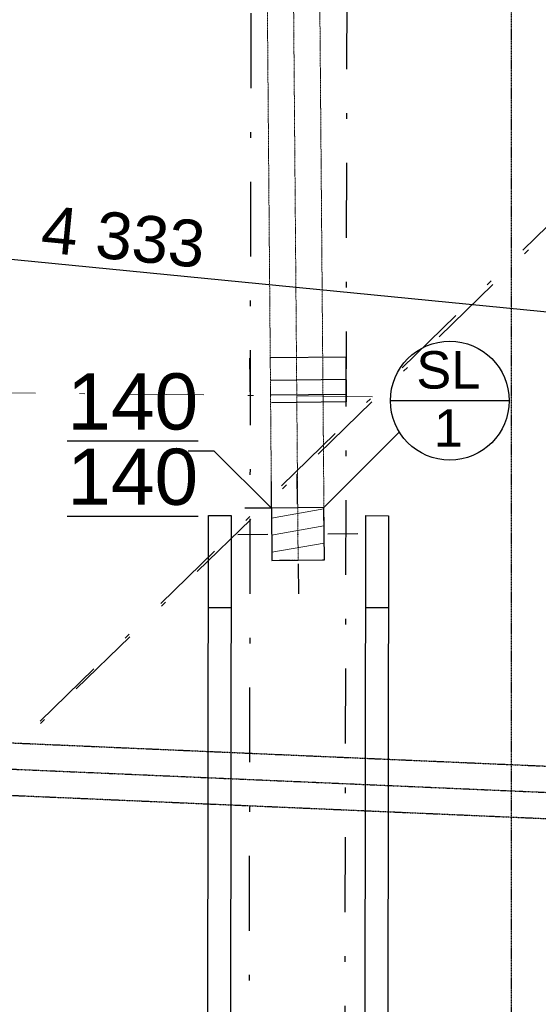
# Model space of a CAD drawing. Header units: millimetres. Extents: x -23738 to 4435, y -2716 to 20653.
# Tile 114 of 160: x -2844 to -1460, y 4762 to 7390. Entities that reach past the tile are written whole.
import ezdxf

# ---------------------------------------------------------------- set-up
doc = ezdxf.new("R2010")
doc.units = ezdxf.units.MM
doc.header["$MEASUREMENT"] = 0
for name, pattern in [('Wipeout_Contour', [1000, 0, -1000]), ('Čerchovaná', [450, 200, -117.5, 15, -117.5]), ('Čerchovaná M', [4.5, 2.5, -0.85, 0.3, -0.85]), ('Čerchovaná S', [3.5, 1.5, -0.85, 0.3, -0.85])]:
    doc.linetypes.add(name, pattern=pattern)
for name, color, linetype in [('9._POHLED ZÁPADNÍ_2_2D prvky - obecné', 7, 'Continuous'), ('9._POHLED ZÁPADNÍ_2_Anotace - SP', 7, 'Continuous'), ('9._POHLED ZÁPADNÍ_2_Konstrukce - krov', 7, 'Continuous'), ('9._POHLED ZÁPADNÍ_2_Kóty - SP', 7, 'Continuous'), ('9._POHLED ZÁPADNÍ_2_Nové_Konstrukce - krov', 7, 'Continuous'), ('9._POHLED ZÁPADNÍ_2_Nové_Kóty - SP', 7, 'Continuous'), ('9._POHLED ZÁPADNÍ_2_Nové_Popis', 7, 'Continuous'), ('9._POHLED ZÁPADNÍ_2_Nové_Výplně – Řezové', 7, 'Continuous'), ('9._POHLED ZÁPADNÍ_2_Popis', 7, 'Continuous')]:
    doc.layers.add(name, color=color, linetype=linetype)
doc.styles.add('GENEROVANÝ_STYL_1', font='txt')
doc.styles.add('GENEROVANÝ_STYL_2', font='arial.ttf')

msp = doc.modelspace()

# ---------------------------------------------------------------- linework, layer by layer
at = {"layer": '9._POHLED ZÁPADNÍ_2_Konstrukce - krov', "color": 8, "linetype": 'Čerchovaná', "lineweight": 13}
msp.add_line((-1902.2, 6383.9), (-4090.7, 6407), dxfattribs=at)
at = {"layer": '9._POHLED ZÁPADNÍ_2_Nové_Konstrukce - krov', "color": 1, "linetype": 'Čerchovaná', "lineweight": 25}
for p, q in [((-1969.4, 8358.1), (-1977.2, 4310.2)), ((-2225.2, 8307.9), (-2232.9, 4260)), ((-1973.7, 6489.9), (-2229.4, 6487)), ((-1973.7, 6489.9), (-2229.4, 6487)), ((-2228.1, 6367), (-2229.4, 6487)), ((-2228.1, 6367), (-2229.4, 6487)), ((-1973.7, 6489.9), (-1972.3, 6369.9)), ((-1973.7, 6489.9), (-1972.3, 6369.9)), ((-1973, 6429.9), (-2228.8, 6427)), ((-1973.1, 6390.2), (-2228.8, 6387.3)), ((-1972.3, 6369.9), (-2228.1, 6367)), ((-1972.3, 6369.9), (-2228.1, 6367))]:
    msp.add_line(p, q, dxfattribs=at)
at = {"layer": '9._POHLED ZÁPADNÍ_2_Nové_Konstrukce - krov', "color": 1, "linetype": 'Continuous', "lineweight": 25}
for p, q in [((-2344.3, 2477.2), (-2339.7, 6066.7)), ((-2339.7, 6066.7), (-2279.7, 6066.6)), ((-2279.7, 6066.6), (-2284.3, 2477.1)), ((-1924.6, 2477), (-1919.9, 6066.5)), ((-1919.9, 6066.5), (-1859.9, 6066.4)), ((-1859.9, 6066.4), (-1864.6, 2476.9)), ((-2280, 5820.3), (-2340, 5820.3)), ((-1860.3, 5820), (-1920.3, 5820.1))]:
    msp.add_line(p, q, dxfattribs=at)
at = {"layer": '9._POHLED ZÁPADNÍ_2_Nové_Konstrukce - krov', "color": 1, "linetype": 'Čerchovaná M', "lineweight": 25}
msp.add_line((-15770.1, 5880.8), (-497.6, 5216.8), dxfattribs=at)
at = {"layer": '9._POHLED ZÁPADNÍ_2_Nové_Kóty - SP', "color": 1, "linetype": 'Continuous', "lineweight": 25}
msp.add_line((-4737, 6934.6), (-424.6, 6510.8), dxfattribs=at)
at = {"layer": '9._POHLED ZÁPADNÍ_2_Nové_Popis', "color": 1, "linetype": 'Čerchovaná M', "lineweight": 25}
msp.add_line((-1532.3, 8764.3), (-1532.3, 750.7), dxfattribs=at)
at = {"layer": '9._POHLED ZÁPADNÍ_2_Nové_Popis', "color": 1, "linetype": 'Continuous', "lineweight": 25}
for p, q in [((-1537.4, 6373.4), (-1854.5, 6373.4)), ((-2394.1, 6239.8), (-2325.5, 6239.8))]:
    msp.add_line(p, q, dxfattribs=at)
msp.add_circle((-1696, 6373.4), 158.6, dxfattribs=at)

# ---------------------------------------------------------------- texts
at = {"layer": '9._POHLED ZÁPADNÍ_2_Anotace - SP', "color": 1, "linetype": 'Continuous', "lineweight": 25, "insert": (-2542.4, 6269.8), "char_height": 150, "attachment_point": 5, "line_spacing_factor": 0.804162, "style": 'GENEROVANÝ_STYL_1'}
msp.add_mtext('\\A1;{\\pqc;\\fArial|b0|i0|c238|p38;\\L\\L1\\fArial|b0|i0|c238|p38;\\L\\L4\\fArial|b0|i0|c238|p38;\\L\\L0\\P\\pqc;\\fArial|b0|i0|c238|p38;140}', dxfattribs=at)
at = {"layer": '9._POHLED ZÁPADNÍ_2_Kóty - SP', "color": 1, "linetype": 'Continuous', "lineweight": 25, "insert": (-2791, 6768.5), "char_height": 125, "width": 427.429, "attachment_point": 7, "rotation": 354.388, "style": 'GENEROVANÝ_STYL_2'}
msp.add_mtext('\\A1;{\\pql;\\fArial|b0|i0|c0|p38;4\xa0333}', dxfattribs=at)
at = {"layer": '9._POHLED ZÁPADNÍ_2_Popis', "color": 1, "linetype": 'Continuous', "lineweight": 25, "insert": (-1699.8, 6378), "char_height": 100, "attachment_point": 5, "line_spacing_factor": 0.931125, "style": 'GENEROVANÝ_STYL_1'}
msp.add_mtext('\\A1;{\\pqc;\\fArial|b0|i0|c238|p38;SL\\P\\pqc;\\fArial|b0|i0|c238|p38;1}', dxfattribs=at)

# ---------------------------------------------------------------- wipeouts: each hides what was drawn before it
at = {"color": 254, "linetype": 'Wipeout_Contour', "lineweight": 0, "ltscale": 25496.694583}
msp.add_wipeout([(-2170.8, 5946.6), (-2030.8, 5948.1), (-2032.3, 6088.1), (-2172.3, 6086.6)], dxfattribs=at).dxf.layer = '9._POHLED ZÁPADNÍ_2_Nové_Výplně – Řezové'

# ---------------------------------------------------------------- next in the draw order: hatches: boundary and pattern name
at = {"layer": '9._POHLED ZÁPADNÍ_2_Nové_Výplně – Řezové', "linetype": 'Continuous', "lineweight": 20, "true_color": 0xffaaaa}
h = msp.add_hatch(dxfattribs=at)
h.set_pattern_fill('Dřevo_0002', color=21, style=0, pattern_type=2)
h.set_pattern_definition([(10, (0, -9e-13), (-7.81417, 44.31635), [])])
h.paths.add_polyline_path([(-2170.8, 5946.6), (-2030.8, 5948.1), (-2032.3, 6088.1), (-2172.3, 6086.6)])

# ---------------------------------------------------------------- next in the draw order: linework, layer by layer
at = {"layer": '9._POHLED ZÁPADNÍ_2_2D prvky - obecné', "color": 214, "linetype": 'Čerchovaná', "lineweight": 20}
msp.add_line((-4077.2, 4260.2), (-205.3, 8040.7), dxfattribs=at)
at = {"layer": '9._POHLED ZÁPADNÍ_2_Konstrukce - krov', "color": 8, "linetype": 'Čerchovaná M', "lineweight": 13}
for p, q in [((-2256, 16398.7), (-2170.8, 5947)), ((-2116, 16399.9), (-2030.8, 5948.1)), ((-2170.8, 5947), (-2030.8, 5948.1))]:
    msp.add_line(p, q, dxfattribs=at)
at = {"layer": '9._POHLED ZÁPADNÍ_2_Konstrukce - krov', "color": 251, "linetype": 'Čerchovaná S', "lineweight": 13, "true_color": 0x6a6a6a}
msp.add_line((-2186, 16399.3), (-2100.8, 5947.6), dxfattribs=at)
at = {"layer": '9._POHLED ZÁPADNÍ_2_Konstrukce - krov', "color": 8, "linetype": 'Čerchovaná', "lineweight": 13}
msp.add_line((-612.6, 7623.8), (-4077.2, 4260.2), dxfattribs=at)
at = {"layer": '9._POHLED ZÁPADNÍ_2_Nové_Konstrukce - krov', "color": 1, "linetype": 'Continuous', "lineweight": 25}
for p, q in [((-2102.4, 6097.4), (-2103.3, 6177.4)), ((-2181.5, 6016.5), (-2261.5, 6015.6)), ((-2021.5, 6018.2), (-1941.5, 6019.1)), ((-2100.7, 5937.4), (-2099.8, 5857.4))]:
    msp.add_line(p, q, dxfattribs=at)
at = {"layer": '9._POHLED ZÁPADNÍ_2_Nové_Konstrukce - krov', "color": 1, "linetype": 'Čerchovaná M', "lineweight": 25}
msp.add_line((-15764, 6020.7), (-491.5, 5356.6), dxfattribs=at)
at = {"layer": '9._POHLED ZÁPADNÍ_2_Nové_Konstrukce - krov', "color": 1, "linetype": 'Čerchovaná S', "lineweight": 25}
msp.add_line((-15767, 5950.8), (-494.6, 5286.7), dxfattribs=at)
at = {"layer": '9._POHLED ZÁPADNÍ_2_Nové_Konstrukce - krov', "color": 1, "linetype": 'Continuous', "lineweight": 25, "flags": 128}
msp.add_lwpolyline([(-2170.8, 5946.6), (-2030.8, 5948.1), (-2032.3, 6088.1), (-2172.3, 6086.6)], close=True, dxfattribs=at)
at = {"layer": '9._POHLED ZÁPADNÍ_2_Nové_Konstrukce - krov', "color": 1, "linetype": 'Continuous', "lineweight": 25}
msp.add_point((-2101.5, 6017.4), dxfattribs=at)
at = {"layer": '9._POHLED ZÁPADNÍ_2_Nové_Popis', "color": 1, "linetype": 'Continuous', "lineweight": 25}
for p, q in [((-1830.7, 6289.7), (-2032.3, 6088.1)), ((-2325.5, 6239.8), (-2172.3, 6086.6)), ((-2172.3, 6086.6), (-2172.3, 6157.3)), ((-2172.3, 6086.6), (-2243, 6086.6))]:
    msp.add_line(p, q, dxfattribs=at)

doc.saveas('drawing.dxf')
